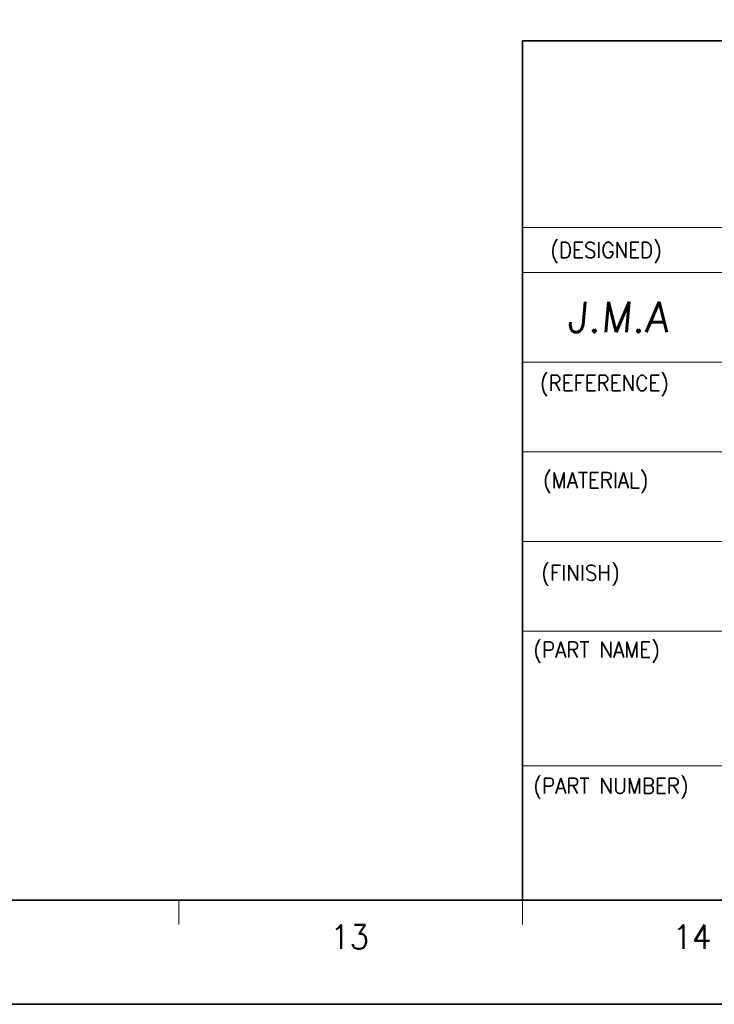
# Model space of a CAD drawing. Header units: millimetres. Extents: x 4497 to 11741, y 5958 to 12619.
# Tile 252 of 256: x 5369 to 5420, y 10625 to 10697. Entities that reach past the tile are written whole.
import ezdxf
from ezdxf.enums import TextEntityAlignment as Align

# ---------------------------------------------------------------- set-up
doc = ezdxf.new("R2010")
doc.units = ezdxf.units.MM
doc.header["$LTSCALE"] = 0.8
doc.layers.get('0').update_dxf_attribs({"linetype": 'CONTINUOUS', "lineweight": 0})
doc.layers.add('2', color=3, linetype='CONTINUOUS', lineweight=0)
doc.styles.get("Standard").update_dxf_attribs({"font": 'romans.shx', "width": 0.8, "oblique": 5, "bigfont": 'whgtxt.shx'})

msp = doc.modelspace()

# ---------------------------------------------------------------- linework, layer by layer
at = {"color": 7, "linetype": 'Continuous', "lineweight": 35}
for p, q in [((5406.242, 10695.682), (5481.701, 10695.682)), ((5406.242, 10632.799), (5406.242, 10695.682)), ((5079.252, 10632.799), (5481.701, 10632.799))]:
    msp.add_line(p, q, dxfattribs=at)
at = {"color": 7, "linetype": 'Continuous'}
for p, q in [((5406.242, 10682.012), (5481.701, 10682.012)), ((5406.242, 10678.731), (5450.533, 10678.731)), ((5406.242, 10672.169), (5481.701, 10672.169)), ((5406.242, 10665.607), (5468.111, 10665.607)), ((5406.242, 10659.046), (5481.701, 10659.046)), ((5406.242, 10652.484), (5481.701, 10652.484)), ((5406.242, 10642.642), (5481.701, 10642.642)), ((5381.089, 10631.04), (5381.089, 10632.799)), ((5406.242, 10631.04), (5406.242, 10632.799)), ((5406.242, 10632.799), (5481.701, 10632.799)), ((5406.242, 10632.799), (5481.701, 10632.799))]:
    msp.add_line(p, q, dxfattribs=at)
at = {"color": 7, "linetype": 'Continuous', "lineweight": 35}
msp.add_lwpolyline([(5069.597, 10922.191), (5069.597, 10625.191), (5489.597, 10625.191), (5489.597, 10922.191)], close=True, dxfattribs=at)

# ---------------------------------------------------------------- texts
at = {"color": 7, "linetype": 'Continuous', "width": 0.933333}
for s, height, p in [('(DESIGNED)', 1.1408, (5408.287, 10680.941)), ('(REFERENCE)', 1.14083, (5407.525, 10671.211)), ('(MATERIAL)', 1.1408, (5407.758, 10664.1)), ('(FINISH)', 1.1408, (5407.622, 10657.328)), ('(PART NAME)', 1.14083, (5407.046, 10651.699)), ('(PART NUMBER)', 1.14083, (5407.046, 10641.744))]:
    msp.add_text(s, height=height, dxfattribs=at).set_placement(p, align=Align.TOP_LEFT)
for s, p in [('13', (5393.601, 10630.126)), ('14', (5418.664, 10630.126))]:
    msp.add_text(s, height=1.759, dxfattribs=at).set_placement(p, align=Align.MIDDLE_CENTER)
at = {"layer": '2', "linetype": 'Continuous', "oblique": 5}
msp.add_text('J.M.A', height=2.2157, dxfattribs=at).set_placement((5409.506, 10674.365))

doc.saveas('drawing.dxf')
